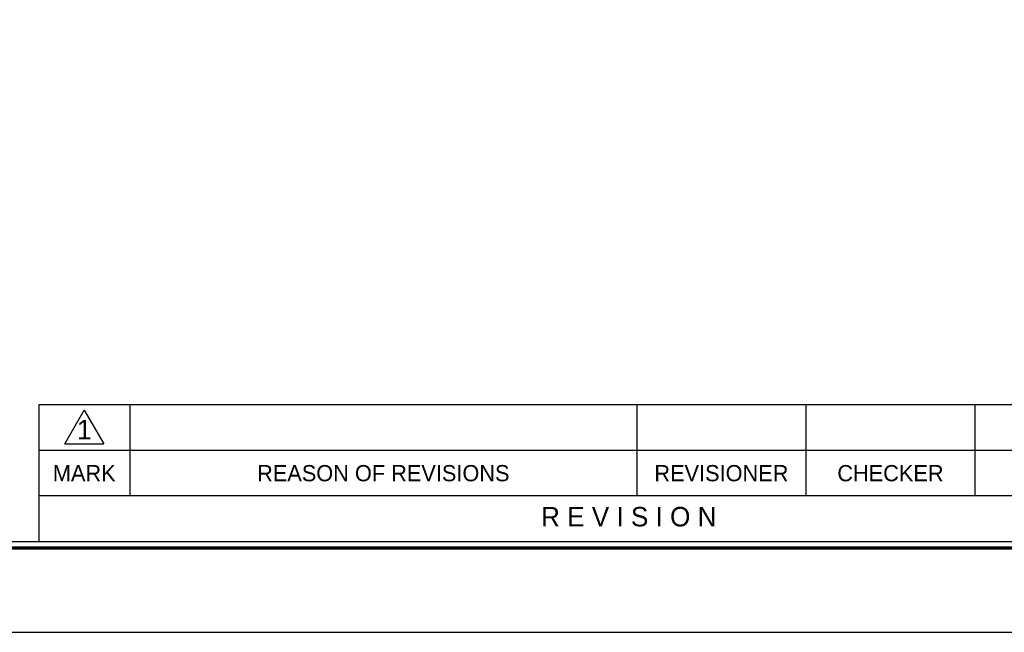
# Model space of a CAD drawing. Header units: millimetres. Extents: x -29 to 5648, y -387 to 3949.
# Tile 2 of 8: x 174 to 391, y 0 to 135. Entities that reach past the tile are written whole.
import ezdxf
from ezdxf.enums import TextEntityAlignment as Align

# ---------------------------------------------------------------- set-up
doc = ezdxf.new("R2010")
doc.units = ezdxf.units.MM
doc.layers.get('0').update_dxf_attribs({"linetype": 'CONTINUOUS'})
doc.layers.add('5', color=7, linetype='CONTINUOUS')
doc.layers.add('7', color=7, linetype='CONTINUOUS')

# ---------------------------------------------------------------- blocks, each defined once
blk = doc.blocks.new('란표제')
at = {"layer": '5', "ltscale": 0.5}
blk.add_line((80.6, 22.75), (80.6, 9.1), dxfattribs=at)
at = {"layer": '7'}
for p, q in [((208, 22.75), (80.6, 22.75)), ((89.7, 22.75), (89.7, 13.65)), ((140.4, 22.75), (140.4, 13.65)), ((157.3, 22.75), (157.3, 13.65)), ((174.2, 22.75), (174.2, 13.65)), ((83.2, 18.858), (85.15, 22.236)), ((85.15, 22.236), (87.1, 18.858)), ((83.2, 18.858), (87.1, 18.858)), ((191.1, 18.2), (80.6, 18.2)), ((191.1, 13.65), (80.6, 13.65))]:
    blk.add_line(p, q, dxfattribs=at)
at = {"layer": '7', "color": 0}
blk.add_line((0, 0), (386.1, 0), dxfattribs=at)
at = {"layer": '7', "const_width": 0.325}
blk.add_lwpolyline([(377.65, 8.45), (377.65, 264.55), (13, 264.55), (13, 8.45)], close=True, dxfattribs=at)
at = {"layer": '7'}
blk.add_lwpolyline([(377, 9.1), (377, 263.9), (13.65, 263.9), (13.65, 9.1)], close=True, dxfattribs=at)
at = {"layer": '5', "ltscale": 0.5}
for tag, p, height in [('TITLE', (308.315, 31.728), 3.25), ('도번', (326.536, 20.335), 3.25), ('SCALE', (329.915, 12.418), 1.56), ('DATE', (360.126, 12.365), 1.56)]:
    blk.add_attdef(tag, p, '', height=height, dxfattribs=at)
at = {"layer": '7'}
for s, height, p in [('1', 1.95, (85.15, 20.287)), ('MARK', 1.625, (85.15, 15.925)), ('REASON OF REVISIONS', 1.625, (115.05, 15.925)), ('REVISIONER', 1.625, (148.85, 15.925)), ('CHECKER', 1.625, (165.75, 15.925)), ('R E V I S I O N', 1.95, (139.589, 11.572))]:
    blk.add_text(s, height=height, dxfattribs=at).set_placement(p, align=Align.MIDDLE_CENTER)
for tag, p in [('필렛', (233.025, 14.17)), ('모따기', (233.025, 10.79))]:
    blk.add_attdef(tag, text='', height=1.495, dxfattribs=at).set_placement(p, align=Align.MIDDLE_LEFT)

msp = doc.modelspace()

# ---------------------------------------------------------------- block references
at = {"ltscale": 5, "xscale": 2.210004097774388, "yscale": 2.210004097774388, "zscale": 2.210004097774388}
msp.add_blockref('란표제', (0, 0), dxfattribs=at)

doc.saveas('drawing.dxf')
